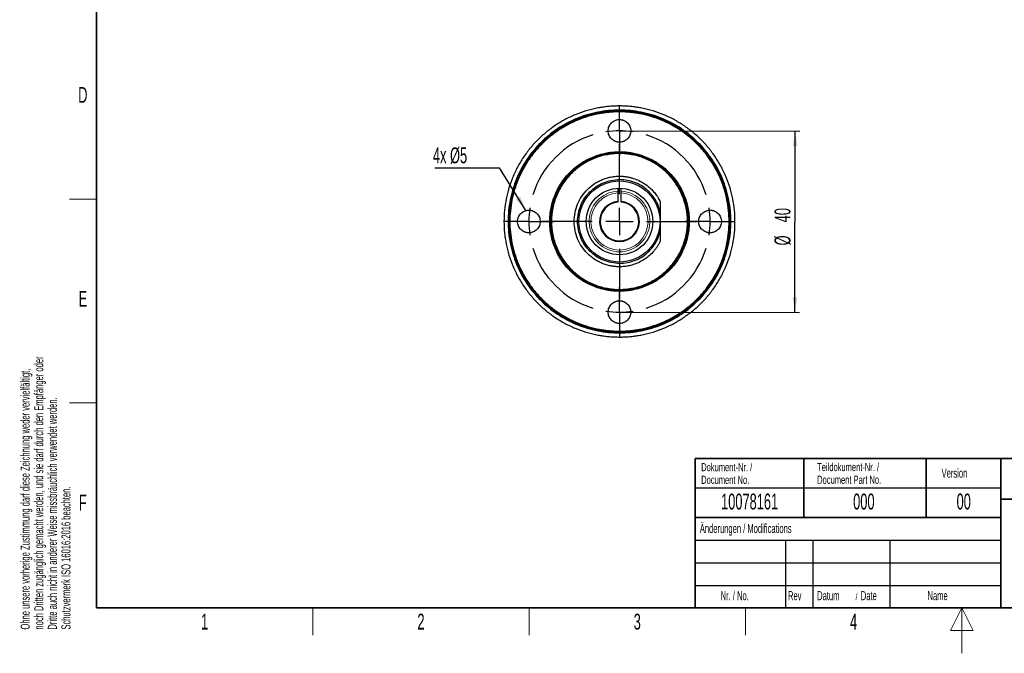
# Model space of a CAD drawing. Header units: millimetres. Extents: x 5 to 418, y 2 to 292.
# Tile 1 of 4: x 9 to 226, y 2 to 142. Entities that reach past the tile are written whole.
import ezdxf

# ---------------------------------------------------------------- set-up
doc = ezdxf.new("R2010")
doc.units = ezdxf.units.MM
doc.layers.add('SLD-0', color=7, linetype='Continuous')
doc.styles.add('SLDTEXTSTYLE0', font='TXT', dxfattribs={"width": 0.605})
doc.dimstyles.new('SLDDIMSTYLE0', dxfattribs={"dimtxt": 3.5, "dimasz": 3.302, "dimexe": 0, "dimexo": 0.0625, "dimgap": 0.875, "dimtad": 1, "dimrnd": 1e-09, "dimzin": 12, "dimdsep": 46, "dimtxsty": 'SLDTEXTSTYLE0', "dimsah": 1, "dimcen": 0.09, "dimadec": 0, "dimazin": 3, "dimtfac": 1, "dimtofl": 0, "dimtmove": 0, "dimatfit": 3, "dimfxl": 1, "dimfrac": 2, "dimtolj": 1, "dimtzin": 12, "dimarcsym": 0})
doc.dimstyles.new('SLDDIMSTYLE3', dxfattribs={"dimtxt": 0.18, "dimasz": 3.302, "dimexe": 0, "dimexo": 0.0625, "dimgap": 0, "dimtad": 0, "dimtih": 1, "dimtoh": 1, "dimdec": 0, "dimrnd": 1e-09, "dimzin": 0, "dimdsep": 46, "dimtxsty": 'Standard', "dimsah": 1, "dimcen": 0.09, "dimadec": 0, "dimazin": 0, "dimtfac": 3.302, "dimtdec": 0, "dimtofl": 0, "dimtmove": 0, "dimatfit": 3, "dimfxl": 1, "dimfrac": 2, "dimtolj": 1, "dimtzin": 0, "dimarcsym": 0})

# ---------------------------------------------------------------- blocks, each defined once
blk = doc.blocks.new('_D_5')
at = {"layer": 'SLD-0', "color": 7}
for p, q in [((141.46, 117.31), (181.21, 117.25)), ((180.15, 77.25), (180.21, 117.25)), ((141.4, 77.31), (181.15, 77.25))]:
    blk.add_line(p, q, dxfattribs=at)
for points in [[(180.21, 117.25), (179.7, 113.95), (180.72, 113.95)], [(180.15, 77.25), (180.67, 80.55), (179.65, 80.55)]]:
    blk.add_solid(points, dxfattribs=at)
at = {"layer": 'SLD-0', "color": 7, "char_height": 3.5, "attachment_point": 1, "rotation": 89.9144, "style": 'SLDTEXTSTYLE0'}
for s, insert in [('40', (175.66, 97.13)), ('%%c', (175.66, 92.03))]:
    blk.add_mtext(s, dxfattribs=dict(at, insert=insert))
blk = doc.blocks.new('SW_NOTE_0_1')
at = {"layer": 'SLD-0', "color": 0}
blk.add_line((-14.28, 0), (0, 0), dxfattribs=at)
at = {"layer": 'SLD-0', "color": 0, "insert": (-14.7, 4.53), "char_height": 3.5, "attachment_point": 1, "style": 'SLDTEXTSTYLE0'}
blk.add_mtext('4x Ø5', dxfattribs=at)
blk = doc.blocks.new('SW_CENTERMARKSYMBOL_0')
at = {"layer": 'SLD-0', "color": 0}
for p, q in [((0, 6), (0, 10.348)), ((0, 0), (0, 3)), ((-6, 0), (-10.348, 0)), ((0, 0), (-3, 0)), ((0, 0), (0, -3)), ((0, 0), (3, 0)), ((6, 0), (10.348, 0)), ((0, -6), (0, -10.348))]:
    blk.add_line(p, q, dxfattribs=at)
blk = doc.blocks.new('SW_CENTERMARKSYMBOL_1')
at = {"layer": 'SLD-0', "color": 0}
for p, q in [((0, 3), (0, 5.5)), ((0, 0), (0, 3)), ((0, 0), (0, -3)), ((0, -14), (0, -2.86)), ((0, -3), (0, -5.5)), ((0, -20), (0, -17)), ((-23, -20), (-25.5, -20)), ((-20, -20), (-23, -20)), ((-20, -20), (-17, -20)), ((-6, -20), (-17.14, -20)), ((-17, -20), (-14.5, -20)), ((0, -20), (-3, -20)), ((0, -20), (0, -23)), ((0, -20), (3, -20)), ((6, -20), (17.14, -20)), ((17, -20), (14.5, -20)), ((20, -20), (17, -20)), ((20, -20), (23, -20)), ((23, -20), (25.5, -20)), ((0, -26), (0, -37.14)), ((0, -37), (0, -34.5)), ((0, -40), (0, -37)), ((0, -40), (0, -43)), ((0, -43), (0, -45.5))]:
    blk.add_line(p, q, dxfattribs=at)
for start, end in [(90, 98.5944), (81.4056, 90), (107.1887, 162.8113), (17.1887, 72.8113), (171.4056, 180), (0, 8.5944), (180, 188.5944), (351.4056, 0), (197.1887, 252.8113), (287.1887, 342.8113), (261.4056, 270), (270, 278.5944)]:
    blk.add_arc((0, -20), 20, start, end, dxfattribs=at)

msp = doc.modelspace()

# ---------------------------------------------------------------- linework, layer by layer
at = {"color": 7, "linetype": 'Continuous', "lineweight": 18}
for p, q in [((141.431, 121.756), (141.431, 121.906)), ((141.431, 121.506), (141.431, 121.656)), ((141.431, 112.706), (141.431, 112.556)), ((141.431, 112.306), (141.431, 112.456)), ((141.431, 82.156), (141.431, 82.306)), ((141.431, 82.056), (141.431, 81.906)), ((141.431, 72.956), (141.431, 73.106)), ((141.431, 72.706), (141.431, 72.856))]:
    msp.add_line(p, q, dxfattribs=at)
at = {"color": 7, "linetype": 'Continuous', "lineweight": 25}
for p, q in [((141.05, 104.644), (141.05, 103.998)), ((141.812, 103.998), (141.812, 104.644)), ((141.05, 103.602), (141.05, 101.701)), ((141.812, 101.701), (141.812, 103.602)), ((141.05, 101.701), (141.05, 101.553)), ((141.812, 101.553), (141.812, 101.701)), ((150.431, 101.477), (150.431, 93.134)), ((132.181, 97.306), (132.481, 97.306))]:
    msp.add_line(p, q, dxfattribs=at)
for radius in [8.95, 7.35, 7.348]:
    msp.add_circle((141.431, 97.306), radius, dxfattribs=at)
at = {"color": 7, "linetype": 'Continuous', "lineweight": 18}
for radius, start, end in [(6.703, 93.25834, 86.74166), (6.308, 93.46281, 86.53719)]:
    msp.add_arc((141.431, 97.306), radius, start, end, dxfattribs=at)
at = {"color": 7, "linetype": 'Continuous', "lineweight": 25}
for radius, start, end in [(4.412, 94.95451, 85.04549), (4.264, 95.1265, 84.8735)]:
    msp.add_arc((141.431, 97.306), radius, start, end, dxfattribs=at)
for points, knots in [([(141.431, 122.806), (141.263, 122.805), (140.929, 122.803), (140.428, 122.788), (139.928, 122.763), (139.429, 122.729), (138.931, 122.685), (138.434, 122.631), (137.938, 122.567), (137.443, 122.494), (136.949, 122.41), (135.8, 122.194), (134.016, 121.748), (131.657, 120.902), (129.391, 119.831), (127.241, 118.542), (125.227, 117.05), (123.371, 115.366), (121.687, 113.509), (120.195, 111.496), (118.905, 109.346), (117.834, 107.08), (116.989, 104.72), (116.381, 102.289), (116.012, 99.809), (115.89, 97.306), (116.012, 94.802), (116.381, 92.323), (116.989, 89.892), (117.834, 87.532), (118.905, 85.266), (120.194, 83.116), (121.687, 81.102), (123.371, 79.246), (125.227, 77.562), (127.241, 76.07), (129.39, 74.78), (131.657, 73.709), (134.016, 72.864), (135.962, 72.377), (137.441, 72.113), (138.433, 71.976), (139.429, 71.878), (140.428, 71.817), (141.096, 71.81), (141.431, 71.806)], [0, 0, 0, 0, 0.006266, 0.0125225, 0.0187719, 0.0250165, 0.0312589, 0.0375014, 0.0437465, 0.0499966, 0.056254, 0.0625213, 0.0937664, 0.1250184, 0.1562636, 0.1875156, 0.2187608, 0.2500128, 0.2812579, 0.31251, 0.3437551, 0.3750071, 0.4062523, 0.4375043, 0.4687495, 0.5000015, 0.5312466, 0.5624987, 0.5937438, 0.6249958, 0.656241, 0.687493, 0.7187381, 0.7499902, 0.7812353, 0.8124873, 0.8437325, 0.8749845, 0.9062297, 0.9374817, 0.9500036, 0.962497, 0.9749813, 0.9874759, 1, 1, 1, 1]), ([(141.431, 121.906), (139.821, 121.906), (138.211, 121.747), (135.052, 121.119), (133.504, 120.649), (130.529, 119.417), (129.102, 118.654), (126.425, 116.865), (125.174, 115.839), (122.897, 113.562), (121.871, 112.312), (120.082, 109.634), (119.319, 108.207), (118.087, 105.232), (117.618, 103.684), (116.989, 100.526), (116.831, 98.916), (116.831, 95.696), (116.989, 94.086), (117.618, 90.927), (118.087, 89.379), (119.319, 86.404), (120.082, 84.977), (121.871, 82.3), (122.897, 81.049), (125.174, 78.772), (126.425, 77.746), (129.102, 75.957), (130.529, 75.194), (133.504, 73.962), (135.052, 73.493), (138.211, 72.864), (139.821, 72.706), (141.431, 72.706)], [0, 0, 0, 0, 0.0625, 0.0625, 0.125, 0.125, 0.1875, 0.1875, 0.25, 0.25, 0.3125, 0.3125, 0.375, 0.375, 0.4375, 0.4375, 0.5, 0.5, 0.5625, 0.5625, 0.625, 0.625, 0.6875, 0.6875, 0.75, 0.75, 0.8125, 0.8125, 0.875, 0.875, 0.9375, 0.9375, 1, 1, 1, 1]), ([(141.431, 72.856), (139.83, 72.856), (138.23, 73.013), (135.091, 73.638), (133.553, 74.105), (130.596, 75.329), (129.178, 76.087), (126.516, 77.865), (125.274, 78.885), (123.01, 81.149), (121.99, 82.392), (120.212, 85.053), (119.454, 86.471), (118.229, 89.428), (117.763, 90.966), (117.138, 94.105), (116.981, 95.706), (116.981, 98.906), (117.138, 100.506), (117.763, 103.645), (118.229, 105.184), (119.454, 108.141), (120.212, 109.559), (121.99, 112.22), (123.01, 113.463), (125.274, 115.726), (126.516, 116.746), (129.178, 118.524), (130.596, 119.282), (133.553, 120.507), (135.091, 120.974), (138.23, 121.598), (139.83, 121.756), (141.431, 121.756)], [0, 0, 0, 0, 0.0625, 0.0625, 0.125, 0.125, 0.1875, 0.1875, 0.25, 0.25, 0.3125, 0.3125, 0.375, 0.375, 0.4375, 0.4375, 0.5, 0.5, 0.5625, 0.5625, 0.625, 0.625, 0.6875, 0.6875, 0.75, 0.75, 0.8125, 0.8125, 0.875, 0.875, 0.9375, 0.9375, 1, 1, 1, 1]), ([(141.431, 71.806), (141.598, 71.807), (141.932, 71.809), (142.433, 71.824), (142.933, 71.848), (143.432, 71.883), (143.93, 71.927), (144.427, 71.981), (144.923, 72.044), (145.419, 72.118), (145.913, 72.201), (147.061, 72.418), (148.845, 72.864), (151.205, 73.709), (153.471, 74.78), (155.62, 76.069), (157.634, 77.562), (159.491, 79.246), (161.175, 81.102), (162.667, 83.116), (163.956, 85.265), (165.027, 87.532), (165.872, 89.891), (166.481, 92.323), (166.849, 94.802), (166.971, 97.306), (166.849, 99.809), (166.481, 102.288), (165.873, 104.72), (165.027, 107.08), (163.956, 109.346), (162.667, 111.495), (161.175, 113.509), (159.491, 115.366), (157.634, 117.05), (155.621, 118.542), (153.471, 119.831), (151.205, 120.902), (148.845, 121.748), (146.899, 122.234), (145.42, 122.499), (144.428, 122.636), (143.433, 122.733), (142.433, 122.794), (141.765, 122.802), (141.431, 122.806)], [0, 0, 0, 0, 0.006266, 0.0125225, 0.0187719, 0.0250165, 0.0312589, 0.0375014, 0.0437465, 0.0499966, 0.056254, 0.0625213, 0.0937664, 0.1250184, 0.1562636, 0.1875156, 0.2187608, 0.2500128, 0.2812579, 0.31251, 0.3437551, 0.3750071, 0.4062523, 0.4375043, 0.4687495, 0.5000015, 0.5312466, 0.5624987, 0.5937438, 0.6249958, 0.656241, 0.687493, 0.7187381, 0.7499902, 0.7812353, 0.8124873, 0.8437325, 0.8749845, 0.9062297, 0.9374817, 0.9500036, 0.962497, 0.9749813, 0.9874759, 1, 1, 1, 1]), ([(141.431, 72.706), (143.041, 72.706), (144.651, 72.864), (147.809, 73.493), (149.357, 73.962), (152.332, 75.194), (153.759, 75.957), (156.436, 77.746), (157.687, 78.772), (159.964, 81.049), (160.99, 82.3), (162.779, 84.977), (163.542, 86.404), (164.774, 89.379), (165.244, 90.927), (165.872, 94.086), (166.031, 95.696), (166.031, 98.916), (165.872, 100.526), (165.244, 103.684), (164.774, 105.232), (163.542, 108.207), (162.779, 109.634), (160.99, 112.312), (159.964, 113.562), (157.687, 115.839), (156.436, 116.865), (153.759, 118.654), (152.332, 119.417), (149.357, 120.649), (147.809, 121.119), (144.651, 121.747), (143.041, 121.906), (141.431, 121.906)], [0, 0, 0, 0, 0.0625, 0.0625, 0.125, 0.125, 0.1875, 0.1875, 0.25, 0.25, 0.3125, 0.3125, 0.375, 0.375, 0.4375, 0.4375, 0.5, 0.5, 0.5625, 0.5625, 0.625, 0.625, 0.6875, 0.6875, 0.75, 0.75, 0.8125, 0.8125, 0.875, 0.875, 0.9375, 0.9375, 1, 1, 1, 1]), ([(141.431, 121.756), (143.031, 121.756), (144.631, 121.598), (147.77, 120.974), (149.309, 120.507), (152.266, 119.282), (153.684, 118.524), (156.345, 116.746), (157.588, 115.726), (159.851, 113.463), (160.871, 112.22), (162.649, 109.559), (163.407, 108.141), (164.632, 105.184), (165.099, 103.645), (165.723, 100.506), (165.881, 98.906), (165.881, 95.706), (165.723, 94.105), (165.099, 90.966), (164.632, 89.428), (163.407, 86.471), (162.649, 85.053), (160.871, 82.392), (159.851, 81.149), (157.588, 78.885), (156.345, 77.865), (153.684, 76.087), (152.266, 75.329), (149.309, 74.105), (147.77, 73.638), (144.631, 73.013), (143.031, 72.856), (141.431, 72.856)], [0, 0, 0, 0, 0.0625, 0.0625, 0.125, 0.125, 0.1875, 0.1875, 0.25, 0.25, 0.3125, 0.3125, 0.375, 0.375, 0.4375, 0.4375, 0.5, 0.5, 0.5625, 0.5625, 0.625, 0.625, 0.6875, 0.6875, 0.75, 0.75, 0.8125, 0.8125, 0.875, 0.875, 0.9375, 0.9375, 1, 1, 1, 1]), ([(141.431, 121.656), (141.271, 121.655), (140.952, 121.653), (140.473, 121.639), (139.996, 121.615), (139.52, 121.582), (139.044, 121.54), (138.569, 121.489), (138.096, 121.428), (137.623, 121.358), (137.151, 121.278), (136.054, 121.071), (134.351, 120.645), (132.098, 119.838), (129.934, 118.816), (127.881, 117.584), (125.958, 116.159), (124.185, 114.551), (122.577, 112.779), (121.152, 110.856), (119.921, 108.803), (118.898, 106.639), (118.091, 104.386), (117.511, 102.064), (117.158, 99.696), (117.042, 97.306), (117.158, 94.915), (117.51, 92.548), (118.091, 90.226), (118.898, 87.973), (119.921, 85.809), (121.152, 83.756), (122.577, 81.833), (124.185, 80.06), (125.958, 78.452), (127.881, 77.027), (129.933, 75.796), (132.097, 74.773), (134.351, 73.966), (136.209, 73.502), (137.621, 73.249), (138.568, 73.118), (139.519, 73.025), (140.474, 72.967), (141.111, 72.959), (141.431, 72.956)], [0, 0, 0, 0, 0.006266, 0.0125224, 0.0187718, 0.0250165, 0.0312588, 0.0375014, 0.0437465, 0.0499965, 0.056254, 0.0625213, 0.0937663, 0.1250184, 0.1562634, 0.1875156, 0.2187606, 0.2500128, 0.2812578, 0.31251, 0.3437549, 0.3750071, 0.4062521, 0.4375043, 0.4687493, 0.5000015, 0.5312465, 0.5624987, 0.5937436, 0.6249958, 0.6562408, 0.687493, 0.718738, 0.7499902, 0.7812352, 0.8124873, 0.8437323, 0.8749845, 0.9062295, 0.9374817, 0.9500035, 0.962497, 0.9749813, 0.9874758, 1, 1, 1, 1]), ([(141.431, 121.506), (141.272, 121.505), (140.955, 121.503), (140.479, 121.489), (140.005, 121.466), (139.531, 121.433), (139.059, 121.391), (138.587, 121.34), (138.116, 121.279), (137.646, 121.21), (137.177, 121.131), (136.087, 120.925), (134.394, 120.501), (132.155, 119.699), (130.004, 118.683), (127.965, 117.46), (126.053, 116.043), (124.292, 114.445), (122.693, 112.683), (121.277, 110.772), (120.053, 108.732), (119.037, 106.582), (118.235, 104.342), (117.658, 102.035), (117.308, 99.682), (117.192, 97.306), (117.308, 94.93), (117.658, 92.577), (118.235, 90.27), (119.037, 88.03), (120.053, 85.879), (121.277, 83.84), (122.693, 81.928), (124.291, 80.167), (126.053, 78.568), (127.964, 77.152), (130.004, 75.929), (132.155, 74.912), (134.394, 74.11), (136.241, 73.648), (137.645, 73.397), (138.586, 73.267), (139.531, 73.174), (140.48, 73.116), (141.113, 73.109), (141.431, 73.106)], [0, 0, 0, 0, 0.00626597, 0.01252243, 0.01877178, 0.02501644, 0.03125882, 0.03750135, 0.04374645, 0.04999652, 0.056254, 0.06252127, 0.09376623, 0.12501845, 0.1562634, 0.18751562, 0.21876058, 0.25001279, 0.28125775, 0.31250997, 0.34375492, 0.37500714, 0.40625209, 0.43750431, 0.46874927, 0.50000148, 0.53124644, 0.56249866, 0.59374361, 0.62499583, 0.65624078, 0.687493, 0.71873796, 0.74999017, 0.78123513, 0.81248735, 0.8437323, 0.87498452, 0.90622948, 0.93748169, 0.95000354, 0.96249695, 0.97498126, 0.98747583, 1, 1, 1, 1]), ([(141.431, 114.806), (141.376, 114.807), (141.266, 114.809), (141.104, 114.825), (140.943, 114.852), (140.784, 114.889), (140.627, 114.936), (140.372, 115.033), (140.032, 115.213), (139.652, 115.527), (139.338, 115.907), (139.107, 116.343), (138.962, 116.815), (138.915, 117.306), (138.962, 117.797), (139.106, 118.268), (139.338, 118.704), (139.652, 119.084), (140.032, 119.398), (140.42, 119.605), (140.782, 119.727), (141.103, 119.794), (141.321, 119.802), (141.431, 119.806)], [0, 0, 0, 0, 0.0209977, 0.0418189, 0.0625533, 0.0832917, 0.1041247, 0.125142, 0.1875882, 0.2501056, 0.3125518, 0.3750691, 0.4375154, 0.5000327, 0.5624789, 0.6249963, 0.6874425, 0.7499598, 0.812406, 0.8749234, 0.9167209, 0.958171, 1, 1, 1, 1]), ([(141.431, 121.656), (143.024, 121.656), (144.618, 121.499), (147.744, 120.877), (149.277, 120.412), (152.221, 119.192), (153.634, 118.437), (156.284, 116.667), (157.522, 115.651), (159.776, 113.397), (160.792, 112.159), (162.562, 109.509), (163.317, 108.096), (164.537, 105.152), (165.002, 103.619), (165.624, 100.493), (165.781, 98.899), (165.781, 95.712), (165.624, 94.118), (165.002, 90.992), (164.537, 89.46), (163.317, 86.515), (162.562, 85.103), (160.792, 82.453), (159.776, 81.215), (157.522, 78.961), (156.284, 77.945), (153.634, 76.174), (152.221, 75.419), (149.277, 74.199), (147.744, 73.735), (144.618, 73.113), (143.024, 72.956), (141.431, 72.956)], [0, 0, 0, 0, 0.0625, 0.0625, 0.125, 0.125, 0.1875, 0.1875, 0.25, 0.25, 0.3125, 0.3125, 0.375, 0.375, 0.4375, 0.4375, 0.5, 0.5, 0.5625, 0.5625, 0.625, 0.625, 0.6875, 0.6875, 0.75, 0.75, 0.8125, 0.8125, 0.875, 0.875, 0.9375, 0.9375, 1, 1, 1, 1]), ([(141.431, 73.106), (141.589, 73.107), (141.907, 73.108), (142.382, 73.123), (142.857, 73.146), (143.33, 73.179), (143.803, 73.22), (144.275, 73.272), (144.745, 73.332), (145.215, 73.402), (145.684, 73.481), (146.774, 73.687), (148.467, 74.11), (150.706, 74.912), (152.857, 75.928), (154.897, 77.152), (156.808, 78.568), (158.57, 80.166), (160.168, 81.928), (161.584, 83.839), (162.808, 85.879), (163.824, 88.03), (164.626, 90.269), (165.204, 92.577), (165.553, 94.93), (165.669, 97.306), (165.553, 99.682), (165.204, 102.034), (164.626, 104.342), (163.824, 106.581), (162.808, 108.732), (161.585, 110.772), (160.168, 112.683), (158.57, 114.445), (156.808, 116.043), (154.897, 117.459), (152.857, 118.683), (150.707, 119.699), (148.467, 120.501), (146.62, 120.963), (145.217, 121.214), (144.276, 121.345), (143.331, 121.437), (142.382, 121.495), (141.748, 121.502), (141.431, 121.506)], [0, 0, 0, 0, 0.006266, 0.0125224, 0.0187718, 0.0250164, 0.0312588, 0.0375014, 0.0437464, 0.0499965, 0.056254, 0.0625213, 0.0937662, 0.1250184, 0.1562634, 0.1875156, 0.2187606, 0.2500128, 0.2812577, 0.31251, 0.3437549, 0.3750071, 0.4062521, 0.4375043, 0.4687493, 0.5000015, 0.5312464, 0.5624987, 0.5937436, 0.6249958, 0.6562408, 0.687493, 0.718738, 0.7499902, 0.7812351, 0.8124873, 0.8437323, 0.8749845, 0.9062295, 0.9374817, 0.9500035, 0.962497, 0.9749813, 0.9874758, 1, 1, 1, 1]), ([(141.431, 119.806), (141.486, 119.805), (141.595, 119.803), (141.758, 119.786), (141.919, 119.76), (142.078, 119.723), (142.234, 119.675), (142.489, 119.579), (142.829, 119.399), (143.209, 119.085), (143.524, 118.704), (143.755, 118.269), (143.899, 117.797), (143.946, 117.306), (143.899, 116.815), (143.755, 116.343), (143.524, 115.907), (143.21, 115.527), (142.829, 115.213), (142.441, 115.007), (142.08, 114.884), (141.758, 114.818), (141.54, 114.81), (141.431, 114.806)], [0, 0, 0, 0, 0.0209977, 0.0418189, 0.0625533, 0.0832917, 0.1041247, 0.125142, 0.1875882, 0.2501056, 0.3125518, 0.3750691, 0.4375154, 0.5000327, 0.5624789, 0.6249963, 0.6874425, 0.7499598, 0.812406, 0.8749234, 0.9167209, 0.958171, 1, 1, 1, 1]), ([(141.431, 81.906), (141.304, 81.907), (141.052, 81.908), (140.674, 81.923), (140.297, 81.946), (139.921, 81.978), (139.546, 82.02), (139.172, 82.071), (138.798, 82.131), (138.055, 82.269), (136.953, 82.545), (135.528, 83.055), (134.159, 83.702), (132.43, 84.739), (130.471, 86.346), (128.544, 88.695), (127.111, 91.374), (126.229, 94.282), (125.931, 97.306), (126.229, 100.33), (127.111, 103.237), (128.544, 105.917), (130.471, 108.265), (132.43, 109.872), (134.159, 110.909), (135.528, 111.556), (136.953, 112.067), (138.177, 112.373), (139.17, 112.545), (139.921, 112.638), (140.674, 112.695), (141.178, 112.702), (141.431, 112.706)], [0, 0, 0, 0, 0.0078363, 0.0156588, 0.0234722, 0.0312812, 0.0390906, 0.0469051, 0.0547294, 0.0625682, 0.0938348, 0.1251129, 0.1563795, 0.1876575, 0.2501265, 0.3125954, 0.3750644, 0.4375334, 0.5000023, 0.5624713, 0.6249402, 0.6874092, 0.7498782, 0.8123471, 0.8436137, 0.8748918, 0.9061584, 0.9374364, 0.9530941, 0.9687154, 0.9843381, 1, 1, 1, 1]), ([(141.431, 82.056), (139.434, 82.056), (137.439, 82.453), (133.751, 83.981), (132.059, 85.111), (129.236, 87.934), (128.105, 89.626), (126.578, 93.314), (126.181, 95.31), (126.181, 99.302), (126.578, 101.297), (128.105, 104.986), (129.236, 106.678), (132.059, 109.501), (133.751, 110.631), (137.439, 112.159), (139.434, 112.556), (141.431, 112.556)], [0, 0, 0, 0, 0.125, 0.125, 0.25, 0.25, 0.375, 0.375, 0.5, 0.5, 0.625, 0.625, 0.75, 0.75, 0.875, 0.875, 1, 1, 1, 1]), ([(141.431, 82.156), (139.448, 82.156), (137.465, 82.55), (133.801, 84.068), (132.12, 85.191), (129.316, 87.995), (128.193, 89.676), (126.675, 93.34), (126.281, 95.323), (126.281, 99.289), (126.675, 101.271), (128.193, 104.936), (129.316, 106.616), (132.12, 109.421), (133.801, 110.544), (137.465, 112.061), (139.448, 112.456), (141.431, 112.456)], [0, 0, 0, 0, 0.125, 0.125, 0.25, 0.25, 0.375, 0.375, 0.5, 0.5, 0.625, 0.625, 0.75, 0.75, 0.875, 0.875, 1, 1, 1, 1]), ([(141.431, 112.306), (141.308, 112.305), (141.062, 112.303), (140.694, 112.289), (140.327, 112.267), (139.96, 112.235), (139.595, 112.195), (139.23, 112.145), (138.867, 112.087), (138.143, 111.952), (137.069, 111.683), (135.682, 111.186), (134.348, 110.556), (132.664, 109.546), (130.755, 107.981), (128.878, 105.693), (127.483, 103.083), (126.624, 100.251), (126.334, 97.306), (126.624, 94.361), (127.483, 91.529), (128.878, 88.918), (130.755, 86.631), (132.664, 85.066), (134.348, 84.056), (135.681, 83.426), (137.069, 82.928), (138.262, 82.63), (139.229, 82.462), (139.96, 82.372), (140.694, 82.316), (141.185, 82.309), (141.431, 82.306)], [0, 0, 0, 0, 0.0078363, 0.0156588, 0.0234721, 0.0312812, 0.0390906, 0.0469051, 0.0547294, 0.0625682, 0.0938347, 0.1251129, 0.1563793, 0.1876575, 0.2501265, 0.3125954, 0.3750644, 0.4375334, 0.5000023, 0.5624713, 0.6249402, 0.6874092, 0.7498782, 0.8123471, 0.8436136, 0.8748918, 0.9061582, 0.9374364, 0.953094, 0.9687153, 0.984338, 1, 1, 1, 1]), ([(141.431, 112.706), (141.557, 112.705), (141.809, 112.703), (142.187, 112.689), (142.564, 112.666), (142.94, 112.633), (143.315, 112.592), (143.69, 112.541), (144.063, 112.481), (144.806, 112.342), (145.908, 112.067), (147.333, 111.556), (148.702, 110.909), (150.431, 109.872), (152.391, 108.265), (154.318, 105.917), (155.75, 103.237), (156.632, 100.33), (156.93, 97.306), (156.632, 94.282), (155.75, 91.374), (154.318, 88.695), (152.391, 86.346), (150.432, 84.739), (148.702, 83.702), (147.334, 83.055), (145.909, 82.545), (144.684, 82.239), (143.691, 82.066), (142.941, 81.974), (142.187, 81.916), (141.683, 81.909), (141.431, 81.906)], [0, 0, 0, 0, 0.00783631, 0.01565881, 0.02347222, 0.03128125, 0.03909064, 0.04690512, 0.0547294, 0.0625682, 0.09383482, 0.12511286, 0.15637948, 0.18765753, 0.25012648, 0.31259544, 0.3750644, 0.43753336, 0.50000232, 0.56247128, 0.62494024, 0.6874092, 0.74987816, 0.81234712, 0.84361374, 0.87489178, 0.9061584, 0.93743644, 0.95309411, 0.96871537, 0.98433806, 1, 1, 1, 1]), ([(141.431, 112.556), (143.427, 112.556), (145.422, 112.159), (149.111, 110.631), (150.803, 109.501), (153.626, 106.678), (154.756, 104.986), (156.284, 101.297), (156.681, 99.302), (156.681, 95.31), (156.284, 93.314), (154.756, 89.626), (153.626, 87.934), (150.803, 85.111), (149.111, 83.981), (145.422, 82.453), (143.427, 82.056), (141.431, 82.056)], [0, 0, 0, 0, 0.125, 0.125, 0.25, 0.25, 0.375, 0.375, 0.5, 0.5, 0.625, 0.625, 0.75, 0.75, 0.875, 0.875, 1, 1, 1, 1]), ([(141.431, 112.456), (143.414, 112.456), (145.396, 112.061), (149.061, 110.544), (150.741, 109.421), (153.546, 106.616), (154.669, 104.936), (156.186, 101.271), (156.581, 99.289), (156.581, 95.323), (156.186, 93.34), (154.669, 89.676), (153.546, 87.995), (150.741, 85.191), (149.061, 84.068), (145.396, 82.55), (143.414, 82.156), (141.431, 82.156)], [0, 0, 0, 0, 0.125, 0.125, 0.25, 0.25, 0.375, 0.375, 0.5, 0.5, 0.625, 0.625, 0.75, 0.75, 0.875, 0.875, 1, 1, 1, 1]), ([(141.431, 82.306), (141.554, 82.307), (141.799, 82.308), (142.167, 82.322), (142.535, 82.345), (142.901, 82.376), (143.266, 82.417), (143.631, 82.466), (143.995, 82.525), (144.719, 82.66), (145.792, 82.928), (147.18, 83.425), (148.513, 84.055), (150.198, 85.065), (152.106, 86.631), (153.983, 88.918), (155.378, 91.529), (156.237, 94.361), (156.527, 97.306), (156.237, 100.251), (155.378, 103.083), (153.983, 105.693), (152.106, 107.981), (150.198, 109.546), (148.513, 110.556), (147.18, 111.186), (145.792, 111.683), (144.6, 111.981), (143.632, 112.15), (142.902, 112.239), (142.167, 112.295), (141.676, 112.302), (141.431, 112.306)], [0, 0, 0, 0, 0.0078363, 0.0156588, 0.0234721, 0.0312812, 0.0390906, 0.0469051, 0.0547294, 0.0625682, 0.0938347, 0.1251129, 0.1563793, 0.1876575, 0.2501265, 0.3125954, 0.3750644, 0.4375334, 0.5000023, 0.5624713, 0.6249402, 0.6874092, 0.7498782, 0.8123471, 0.8436136, 0.8748918, 0.9061582, 0.9374364, 0.953094, 0.9687153, 0.984338, 1, 1, 1, 1]), ([(141.431, 87.306), (141.321, 87.307), (141.103, 87.309), (140.776, 87.325), (140.45, 87.352), (140.126, 87.389), (139.802, 87.437), (139.265, 87.535), (138.523, 87.721), (137.598, 88.052), (136.709, 88.472), (135.586, 89.146), (134.314, 90.189), (133.062, 91.714), (132.132, 93.454), (131.56, 95.342), (131.366, 97.306), (131.56, 99.269), (132.132, 101.157), (133.062, 102.897), (134.314, 104.422), (135.586, 105.466), (136.709, 106.139), (137.598, 106.559), (138.523, 106.891), (139.318, 107.09), (139.963, 107.202), (140.45, 107.261), (140.94, 107.299), (141.267, 107.303), (141.431, 107.306)], [0, 0, 0, 0, 0.0104441, 0.0208667, 0.0312791, 0.0416925, 0.0521181, 0.062567, 0.0938306, 0.1251118, 0.1563754, 0.1876565, 0.2501255, 0.3125946, 0.3750636, 0.4375327, 0.5000017, 0.5624707, 0.6249398, 0.6874088, 0.7498778, 0.8123469, 0.8436104, 0.8748916, 0.9061552, 0.9374363, 0.9530929, 0.9687138, 0.9843369, 1, 1, 1, 1]), ([(141.431, 88.056), (140.22, 88.056), (139.01, 88.297), (136.772, 89.223), (135.746, 89.909), (134.034, 91.621), (133.348, 92.647), (132.421, 94.885), (132.181, 96.095), (132.181, 98.517), (132.421, 99.727), (133.348, 101.964), (134.034, 102.99), (135.746, 104.703), (136.772, 105.388), (139.01, 106.315), (140.22, 106.556), (141.431, 106.556)], [0, 0, 0, 0, 0.125, 0.125, 0.25, 0.25, 0.375, 0.375, 0.5, 0.5, 0.625, 0.625, 0.75, 0.75, 0.875, 0.875, 1, 1, 1, 1]), ([(141.431, 107.306), (141.533, 107.305), (141.737, 107.303), (142.043, 107.289), (142.347, 107.266), (142.651, 107.233), (142.953, 107.191), (143.253, 107.14), (143.553, 107.08), (143.851, 107.01), (144.491, 106.84), (145.454, 106.496), (146.675, 105.857), (147.798, 105.059), (148.6, 104.3), (149.144, 103.679), (149.483, 103.245), (149.796, 102.794), (150.086, 102.327), (150.258, 102.002), (150.344, 101.84)], [0, 0, 0, 0, 0.0279055, 0.0557211, 0.0834727, 0.1111862, 0.1388879, 0.166604, 0.1943605, 0.2221836, 0.250099, 0.3750296, 0.5000106, 0.6249412, 0.7499222, 0.8000821, 0.8500175, 0.8998806, 0.9498241, 1, 1, 1, 1]), ([(150.431, 99.349), (150.298, 99.855), (150.012, 100.947), (149.166, 102.477), (148.015, 103.889), (146.602, 105.047), (144.993, 105.902), (143.247, 106.452), (142.036, 106.521), (141.431, 106.556)], [0, 0, 0, 0, 0.1257104, 0.2714254, 0.4171403, 0.5628552, 0.7085701, 0.8542851, 1, 1, 1, 1]), ([(141.05, 103.998), (141.05, 103.934), (141.05, 103.868), (141.05, 103.736), (141.05, 103.669), (141.05, 103.602)], [0, 0, 0, 0, 0.5, 0.5, 1, 1, 1, 1]), ([(141.812, 103.602), (141.812, 103.67), (141.812, 103.736), (141.812, 103.868), (141.812, 103.934), (141.812, 103.998)], [0, 0, 0, 0, 0.5, 0.5, 1, 1, 1, 1]), ([(150.344, 101.84), (150.357, 101.811), (150.384, 101.754), (150.411, 101.664), (150.428, 101.571), (150.43, 101.509), (150.431, 101.477)], [0, 0, 0, 0, 0.2517644, 0.5, 0.7482356, 1, 1, 1, 1]), ([(121.431, 94.806), (121.376, 94.807), (121.266, 94.809), (121.104, 94.825), (120.943, 94.852), (120.784, 94.889), (120.627, 94.936), (120.372, 95.033), (120.032, 95.213), (119.652, 95.527), (119.338, 95.907), (119.107, 96.343), (118.962, 96.815), (118.915, 97.306), (118.962, 97.797), (119.106, 98.268), (119.338, 98.704), (119.652, 99.084), (120.032, 99.398), (120.42, 99.605), (120.782, 99.727), (121.103, 99.794), (121.321, 99.802), (121.431, 99.806)], [0, 0, 0, 0, 0.0209977, 0.0418189, 0.0625533, 0.0832917, 0.1041247, 0.125142, 0.1875882, 0.2501056, 0.3125518, 0.3750691, 0.4375154, 0.5000327, 0.5624789, 0.6249963, 0.6874425, 0.7499598, 0.812406, 0.8749234, 0.9167209, 0.958171, 1, 1, 1, 1]), ([(121.431, 99.806), (121.486, 99.805), (121.595, 99.803), (121.758, 99.786), (121.919, 99.76), (122.078, 99.723), (122.234, 99.675), (122.489, 99.579), (122.829, 99.399), (123.209, 99.085), (123.524, 98.704), (123.755, 98.269), (123.899, 97.797), (123.946, 97.306), (123.899, 96.815), (123.755, 96.343), (123.524, 95.907), (123.21, 95.527), (122.829, 95.213), (122.441, 95.007), (122.08, 94.884), (121.758, 94.818), (121.54, 94.81), (121.431, 94.806)], [0, 0, 0, 0, 0.0209977, 0.0418189, 0.0625533, 0.0832917, 0.1041247, 0.125142, 0.1875882, 0.2501056, 0.3125518, 0.3750691, 0.4375154, 0.5000327, 0.5624789, 0.6249963, 0.6874425, 0.7499598, 0.812406, 0.8749234, 0.9167209, 0.958171, 1, 1, 1, 1]), ([(161.431, 94.806), (161.376, 94.807), (161.266, 94.809), (161.104, 94.825), (160.943, 94.852), (160.784, 94.889), (160.627, 94.936), (160.372, 95.033), (160.032, 95.213), (159.652, 95.527), (159.338, 95.907), (159.107, 96.343), (158.962, 96.815), (158.915, 97.306), (158.962, 97.797), (159.106, 98.268), (159.338, 98.704), (159.652, 99.084), (160.032, 99.398), (160.42, 99.605), (160.782, 99.727), (161.103, 99.794), (161.321, 99.802), (161.431, 99.806)], [0, 0, 0, 0, 0.0209977, 0.0418189, 0.0625533, 0.0832917, 0.1041247, 0.125142, 0.1875882, 0.2501056, 0.3125518, 0.3750691, 0.4375154, 0.5000327, 0.5624789, 0.6249963, 0.6874425, 0.7499598, 0.812406, 0.8749234, 0.9167209, 0.958171, 1, 1, 1, 1]), ([(161.431, 99.806), (161.486, 99.805), (161.595, 99.803), (161.758, 99.786), (161.919, 99.76), (162.078, 99.723), (162.234, 99.675), (162.489, 99.579), (162.829, 99.399), (163.209, 99.085), (163.524, 98.704), (163.755, 98.269), (163.899, 97.797), (163.946, 97.306), (163.899, 96.815), (163.755, 96.343), (163.524, 95.907), (163.21, 95.527), (162.829, 95.213), (162.441, 95.007), (162.08, 94.884), (161.758, 94.818), (161.54, 94.81), (161.431, 94.806)], [0, 0, 0, 0, 0.0209977, 0.0418189, 0.0625533, 0.0832917, 0.1041247, 0.125142, 0.1875882, 0.2501056, 0.3125518, 0.3750691, 0.4375154, 0.5000327, 0.5624789, 0.6249963, 0.6874425, 0.7499598, 0.812406, 0.8749234, 0.9167209, 0.958171, 1, 1, 1, 1]), ([(141.431, 88.056), (142.036, 88.09), (143.247, 88.159), (144.993, 88.709), (146.602, 89.564), (148.015, 90.723), (149.166, 92.135), (150.012, 93.665), (150.298, 94.757), (150.431, 95.263)], [0, 0, 0, 0, 0.1457149, 0.2914299, 0.4371448, 0.5828597, 0.7285746, 0.8742896, 1, 1, 1, 1]), ([(150.344, 92.772), (150.297, 92.681), (150.202, 92.5), (150.051, 92.234), (149.892, 91.973), (149.726, 91.717), (149.552, 91.467), (149.37, 91.222), (149.18, 90.983), (148.983, 90.749), (148.541, 90.255), (147.798, 89.553), (146.675, 88.755), (145.454, 88.115), (144.414, 87.744), (143.614, 87.542), (143.074, 87.436), (142.53, 87.361), (141.982, 87.314), (141.615, 87.309), (141.431, 87.306)], [0, 0, 0, 0, 0.0279055, 0.0557211, 0.0834727, 0.1111862, 0.1388879, 0.166604, 0.1943605, 0.2221836, 0.250099, 0.3750296, 0.5000106, 0.6249412, 0.7499222, 0.8000821, 0.8500175, 0.8998806, 0.9498241, 1, 1, 1, 1]), ([(150.431, 93.134), (150.43, 93.103), (150.428, 93.04), (150.411, 92.947), (150.384, 92.857), (150.357, 92.8), (150.344, 92.772)], [0, 0, 0, 0, 0.2517644, 0.5, 0.7482356, 1, 1, 1, 1]), ([(141.431, 74.806), (141.376, 74.807), (141.266, 74.809), (141.104, 74.825), (140.943, 74.852), (140.784, 74.889), (140.627, 74.936), (140.372, 75.033), (140.032, 75.213), (139.652, 75.527), (139.338, 75.907), (139.107, 76.343), (138.962, 76.815), (138.915, 77.306), (138.962, 77.797), (139.106, 78.268), (139.338, 78.704), (139.652, 79.084), (140.032, 79.398), (140.42, 79.605), (140.782, 79.727), (141.103, 79.794), (141.321, 79.802), (141.431, 79.806)], [0, 0, 0, 0, 0.0209977, 0.0418189, 0.0625533, 0.0832917, 0.1041247, 0.125142, 0.1875882, 0.2501056, 0.3125518, 0.3750691, 0.4375154, 0.5000327, 0.5624789, 0.6249963, 0.6874425, 0.7499598, 0.812406, 0.8749234, 0.9167209, 0.958171, 1, 1, 1, 1]), ([(141.431, 79.806), (141.486, 79.805), (141.595, 79.803), (141.758, 79.786), (141.919, 79.76), (142.078, 79.723), (142.234, 79.675), (142.489, 79.579), (142.829, 79.399), (143.209, 79.085), (143.524, 78.704), (143.755, 78.269), (143.899, 77.797), (143.946, 77.306), (143.899, 76.815), (143.755, 76.343), (143.524, 75.907), (143.21, 75.527), (142.829, 75.213), (142.441, 75.007), (142.08, 74.884), (141.758, 74.818), (141.54, 74.81), (141.431, 74.806)], [0, 0, 0, 0, 0.0209977, 0.0418189, 0.0625533, 0.0832917, 0.1041247, 0.125142, 0.1875882, 0.2501056, 0.3125518, 0.3750691, 0.4375154, 0.5000327, 0.5624789, 0.6249963, 0.6874425, 0.7499598, 0.812406, 0.8749234, 0.9167209, 0.958171, 1, 1, 1, 1])]:
    msp.add_open_spline(points, degree=3, knots=knots, dxfattribs=at)
at = {"layer": 'SLD-0', "lineweight": 35}
for p, q in [((26, 282.5), (26, 12)), ((158.117, 45), (225.617, 45)), ((158.117, 45), (158.117, 32)), ((182.117, 45), (182.117, 32)), ((209.117, 45), (209.117, 32)), ((225.617, 45), (225.617, 32)), ((225.617, 45), (266.33, 45)), ((225.617, 45), (225.617, 36)), ((225.617, 36), (266.33, 36)), ((225.617, 36), (225.617, 12)), ((158.117, 32), (158.117, 12)), ((158.117, 32), (225.617, 32)), ((225.617, 32), (225.617, 12)), ((26, 12), (408, 12)), ((158.117, 12), (225.617, 12)), ((225.617, 12), (266.33, 12))]:
    msp.add_line(p, q, dxfattribs=at)
at = {"layer": 'SLD-0', "lineweight": 18}
for p, q in [((20, 102.25), (26, 102.25)), ((20, 57.25), (26, 57.25)), ((73.75, 6), (73.75, 12)), ((121.5, 6), (121.5, 12)), ((169.25, 6), (169.25, 12)), ((217, 12), (214.5, 7)), ((217, 2), (217, 12)), ((219.5, 7), (217, 12)), ((214.5, 7), (219.5, 7))]:
    msp.add_line(p, q, dxfattribs=at)
at = {"layer": 'SLD-0'}
for p, q in [((158.117, 38.5), (225.617, 38.5)), ((158.117, 27), (225.617, 27)), ((178.117, 27), (178.117, 12)), ((184.117, 27), (184.117, 12)), ((201.117, 27), (201.117, 12)), ((158.117, 22), (225.617, 22)), ((158.117, 17), (225.617, 17))]:
    msp.add_line(p, q, dxfattribs=at)
at = {"layer": 'SLD-0', "lineweight": 25}
msp.add_line((158.117, 32), (225.617, 32), dxfattribs=at)

# ---------------------------------------------------------------- block references
at = {"layer": 'SLD-0', "color": 7}
for name, p in [('SW_CENTERMARKSYMBOL_1', (141.431, 117.306)), ('SW_NOTE_0_1', (114.947, 109.121)), ('SW_CENTERMARKSYMBOL_0', (141.431, 97.306))]:
    msp.add_blockref(name, p, dxfattribs=at)

# ---------------------------------------------------------------- texts
at = {"layer": 'SLD-0', "style": 'SLDTEXTSTYLE0'}
for s, insert, char_height, attachment_point in [('D', (22.96, 127.001), 3.5, 2), ('E', (22.982, 82.001), 3.5, 2), ('Dokument-Nr. /', (159.471, 43.989), 1.8, 1), ('Teildokument-Nr. /', (185.072, 44.007), 1.8, 1), ('Version', (212.545, 42.76), 2, 1), ('Document No.', (159.471, 41.189), 1.8, 1), ('Document Part No.', (185.072, 41.207), 1.8, 1), ('F', (22.954, 37.001), 3.5, 2), ('10078161', (170.156, 37.243), 3.5, 2), ('000', (195.377, 37.243), 3.5, 2), ('00', (217.424, 37.253), 3.5, 2), ('Änderungen / Modifications', (159.17, 30.562), 2, 1), ('Nr. / No.', (163.753, 15.724), 2, 1), ('Rev', (178.635, 15.724), 2, 1), ('Datum', (185.063, 15.724), 2, 1), ('/', (193.546, 15.224), 1.5, 1), ('Date', (194.702, 15.724), 2, 1), ('Name', (209.428, 15.729), 2, 1), ('1', (49.853, 10.743), 3.5, 2), ('2', (97.603, 10.743), 3.5, 2), ('3', (145.353, 10.743), 3.5, 2), ('4', (193.103, 10.743), 3.5, 2)]:
    msp.add_mtext(s, dxfattribs=dict(at, insert=insert, char_height=char_height, attachment_point=attachment_point))
at = {"layer": 'SLD-0', "char_height": 2, "attachment_point": 1, "rotation": 90, "style": 'SLDTEXTSTYLE0'}
for s, insert in [('noch Dritten zugänglich gemacht werden, und sie darf durch den Empfänger oder', (12.23, 7.238)), ('Ohne unsere vorherige Zustimmung darf diese Zeichnung weder vervielfältigt,', (9.23, 7.238)), ('Dritte auch nicht in anderer Weise missbräuchlich verwendet werden.', (15.23, 7.238)), ('Schutzvermerk ISO 16016:2016 beachten.', (18.23, 7.238))]:
    msp.add_mtext(s, dxfattribs=dict(at, insert=insert))

# ---------------------------------------------------------------- dimensions: what is measured, and where the dimension line sits
at = {"layer": 'SLD-0', "color": 7}
dim = msp.add_linear_dim(base=(180.214, 117.248), p1=(141.401, 77.306), p2=(141.461, 117.306), angle=89.91442, text='%%c<>', dimstyle='SLDDIMSTYLE0', dxfattribs=at)
dim.commit()
dim.dimension.update_dxf_attribs({"geometry": '_D_5', "text_midpoint": (180.184, 97.248), "dimtype": 160})

# ---------------------------------------------------------------- leaders
msp.add_leader([(120.777, 99.719), (114.947, 109.121)], dimstyle='SLDDIMSTYLE3', dxfattribs=at)

doc.saveas('drawing.dxf')
